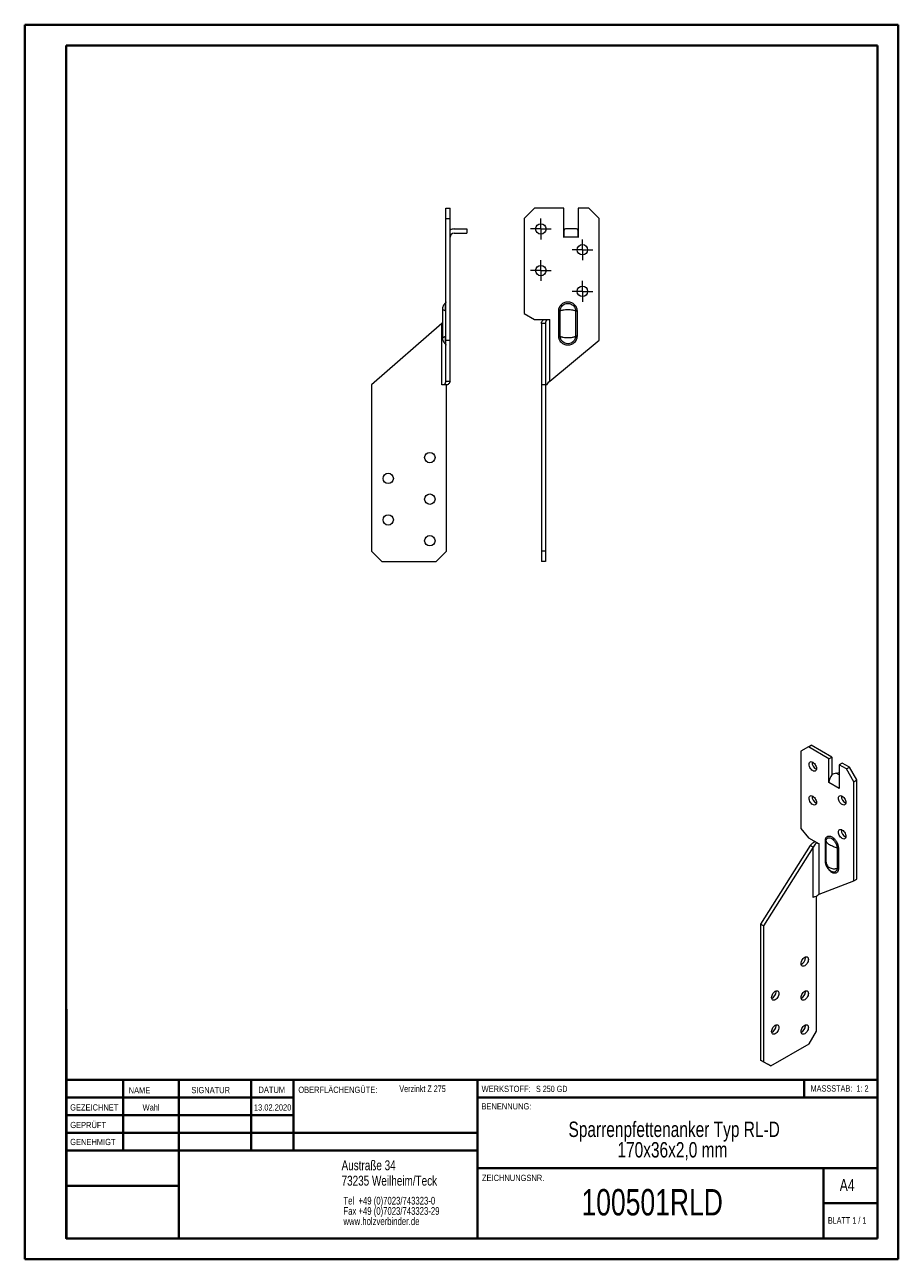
# Model space of a CAD drawing. Header units: millimetres. Extents: x 0 to 210, y 0 to 297.
import ezdxf

# ---------------------------------------------------------------- set-up
doc = ezdxf.new("R2010")
doc.units = ezdxf.units.MM
doc.styles.add('SLDTEXTSTYLE0', font='TXT', dxfattribs={"width": 0.75})
doc.styles.add('SLDTEXTSTYLE1', font='TXT', dxfattribs={"width": 0.681818})
doc.styles.add('SLDTEXTSTYLE2', font='TXT', dxfattribs={"width": 0.7})
doc.styles.add('SLDTEXTSTYLE3', font='TXT', dxfattribs={"width": 0.6875})

# ---------------------------------------------------------------- blocks, each defined once
blk = doc.blocks.new('SW_NOTE_0')
at = {"color": 0, "linetype": 'Continuous', "lineweight": 0, "char_height": 1.8521, "attachment_point": 1, "style": 'SLDTEXTSTYLE0'}
for s, insert in [('Tel  +49 (0)7023/743323-0', (0, 2.39)), ('Fax +49 (0)7023/743323-29', (0, -0.08)), ('www.holzverbinder.de', (0, -2.55))]:
    blk.add_mtext(s, dxfattribs=dict(at, insert=insert))
blk = doc.blocks.new('SW_NOTE_1')
at = {"color": 0, "linetype": 'Continuous', "lineweight": 0, "char_height": 3.7042, "attachment_point": 2, "style": 'SLDTEXTSTYLE0'}
for s, insert in [('Sparrenpfettenanker Typ RL-D', (35.13, 4.77)), ('170x36x2,0 mm', (34.71, -0.16))]:
    blk.add_mtext(s, dxfattribs=dict(at, insert=insert))
blk = doc.blocks.new('SW_CENTERMARKSYMBOL_0')
at = {"color": 0, "linetype": 'Continuous', "lineweight": 0}
for p, q in [((-1.25, 0), (-2.5, 0)), ((0, 0), (-1.25, 0)), ((0, 1.25), (0, 2.5)), ((0, 0), (0, 1.25)), ((0, 0), (0, -1.25)), ((0, 0), (1.25, 0)), ((1.25, 0), (2.5, 0)), ((0, -1.25), (0, -2.5))]:
    blk.add_line(p, q, dxfattribs=at)
blk = doc.blocks.new('SW_CENTERMARKSYMBOL_1')
at = {"color": 0, "linetype": 'Continuous', "lineweight": 0}
for p, q in [((-1.25, 0), (-2.5, 0)), ((0, 0), (-1.25, 0)), ((0, 1.25), (0, 2.5)), ((0, 0), (0, 1.25)), ((0, 0), (0, -1.25)), ((0, 0), (1.25, 0)), ((1.25, 0), (2.5, 0)), ((0, -1.25), (0, -2.5))]:
    blk.add_line(p, q, dxfattribs=at)
blk = doc.blocks.new('SW_CENTERMARKSYMBOL_2')
at = {"color": 0, "linetype": 'Continuous', "lineweight": 0}
for p, q in [((-1.25, 0), (-2.5, 0)), ((0, 0), (-1.25, 0)), ((0, 1.25), (0, 2.5)), ((0, 0), (0, 1.25)), ((0, 0), (0, -1.25)), ((0, 0), (1.25, 0)), ((1.25, 0), (2.5, 0)), ((0, -1.25), (0, -2.5))]:
    blk.add_line(p, q, dxfattribs=at)
blk = doc.blocks.new('SW_CENTERMARKSYMBOL_3')
at = {"color": 0, "linetype": 'Continuous', "lineweight": 0}
for p, q in [((-1.25, 0), (-2.5, 0)), ((0, 0), (-1.25, 0)), ((0, 1.25), (0, 2.5)), ((0, 0), (0, 1.25)), ((0, 0), (0, -1.25)), ((0, 0), (1.25, 0)), ((1.25, 0), (2.5, 0)), ((0, -1.25), (0, -2.5))]:
    blk.add_line(p, q, dxfattribs=at)

msp = doc.modelspace()

# ---------------------------------------------------------------- linework, layer by layer
at = {"color": 7, "linetype": 'Continuous', "lineweight": 40}
for p, q in [((0.08, 0.21), (0.08, 297.21)), ((0.08, 297.21), (210.08, 297.21)), ((210.08, 0.21), (210.08, 297.21)), ((210.08, 292.21), (210.08, 297.21)), ((10.08, 292.21), (205.08, 292.21)), ((10.08, 5.21), (10.08, 292.21)), ((205.08, 5.21), (205.08, 292.21)), ((10.11, 60.37), (10.11, 5.12)), ((205.08, 43.37), (10.11, 43.37)), ((23.71, 43.37), (23.71, 26.37)), ((37.1, 43.37), (37.1, 5.12)), ((54.51, 43.37), (54.51, 26.37)), ((64.71, 26.37), (64.71, 43.37)), ((108.91, 43.37), (108.91, 5.12)), ((187.47, 39.12), (187.47, 43.37)), ((64.71, 39.1), (10.11, 39.1)), ((205.08, 39.12), (108.91, 39.12)), ((64.71, 34.87), (10.11, 34.87)), ((108.91, 30.62), (10.11, 30.62)), ((108.91, 26.37), (10.11, 26.37)), ((108.91, 22.12), (205.08, 22.12)), ((192.08, 5.21), (192.08, 22.21)), ((37.1, 17.87), (10.11, 17.87)), ((10.11, 13.71), (10.08, 13.71)), ((205.08, 13.71), (192.08, 13.71)), ((10.11, 9.46), (10.08, 9.46)), ((10.08, 5.21), (205.08, 5.21)), ((205.08, 5.21), (180.99, 5.21)), ((0.08, 0.21), (210.08, 0.21))]:
    msp.add_line(p, q, dxfattribs=at)
at = {"color": 7, "linetype": 'Continuous', "lineweight": 15}
for p, q in [((101.33, 253.07), (102.33, 253.07)), ((101.33, 250.57), (101.33, 253.07)), ((102.33, 250.57), (102.33, 253.07)), ((122.65, 253.07), (120.15, 250.57)), ((129.65, 253.07), (122.65, 253.07)), ((129.65, 246.06), (129.65, 253.07)), ((133.15, 253.07), (133.15, 246.06)), ((135.65, 253.07), (133.15, 253.07)), ((138.15, 250.57), (135.65, 253.07)), ((101.33, 221.32), (101.33, 250.57)), ((101.33, 250.57), (102.33, 250.57)), ((102.33, 221.32), (102.33, 250.57)), ((120.15, 250.57), (120.15, 227.77)), ((138.15, 221.32), (138.15, 250.57)), ((103.33, 248.07), (106.33, 248.07)), ((103.33, 247.07), (106.33, 247.07)), ((106.33, 248.07), (106.33, 247.07)), ((129.65, 247.8), (129.65, 246.07)), ((132.71, 248.07), (130.09, 248.07)), ((133.14, 246.07), (133.14, 247.8)), ((133.14, 246.07), (129.65, 246.07)), ((129.65, 246.07), (129.65, 246.06)), ((129.65, 246.06), (129.65, 246.06)), ((133.14, 246.07), (133.14, 246.06)), ((133.15, 246.06), (133.14, 246.06)), ((100.5, 228.7), (100.5, 221.94)), ((101.2, 228.38), (101.2, 222.26)), ((120.15, 227.77), (122.65, 226.32)), ((122.65, 226.32), (126.28, 226.32)), ((124.87, 226.32), (125.57, 226.32)), ((125.57, 226.32), (126.28, 226.32)), ((126.28, 211.5), (126.28, 226.32)), ((126.28, 226.32), (126.28, 226.32)), ((128.45, 222.26), (128.45, 228.38)), ((128.78, 222.26), (128.78, 228.38)), ((132.52, 228.38), (132.52, 222.26)), ((132.85, 228.38), (132.85, 222.26)), ((100.33, 225.33), (83.46, 210.57)), ((100.5, 225.55), (100.33, 225.33)), ((100.33, 210.57), (100.33, 225.33)), ((124.28, 225.33), (124.28, 210.57)), ((125.28, 225.33), (124.28, 225.33)), ((125.28, 225.33), (125.28, 210.57)), ((101.33, 221.32), (102.33, 221.32)), ((101.33, 211.5), (101.33, 221.32)), ((102.33, 211.5), (102.33, 221.32)), ((126.28, 211.5), (138.15, 221.32)), ((101.33, 211.5), (102.33, 211.5)), ((83.46, 210.57), (83.46, 170.57)), ((101.03, 210.57), (100.33, 210.57)), ((100.33, 210.56), (100.33, 210.57)), ((101.46, 210.56), (100.33, 210.56)), ((101.74, 210.57), (101.03, 210.57)), ((101.46, 170.57), (101.46, 210.56)), ((125.28, 210.57), (124.28, 210.57)), ((124.28, 210.57), (124.28, 170.57)), ((125.28, 210.57), (125.28, 170.57)), ((125.57, 210.57), (125.28, 210.57)), ((83.46, 170.57), (85.96, 168.07)), ((98.96, 168.07), (101.46, 170.57)), ((125.28, 170.57), (124.28, 170.57)), ((124.28, 170.57), (124.28, 168.07)), ((125.28, 170.57), (125.28, 168.07)), ((85.96, 168.07), (98.96, 168.07)), ((125.28, 168.07), (124.28, 168.07)), ((188.46, 123.48), (186.69, 122.46)), ((186.69, 122.46), (186.69, 103.84)), ((188.46, 123.48), (189.17, 123.89)), ((193.41, 120.63), (188.46, 123.48)), ((194.12, 121.03), (189.17, 123.89)), ((193.41, 120.63), (194.12, 121.03)), ((193.41, 114.91), (193.41, 120.63)), ((194.12, 121.03), (194.12, 116.73)), ((196.59, 119.6), (195.89, 119.2)), ((195.89, 119.2), (195.89, 113.48)), ((197.65, 118.18), (195.89, 119.2)), ((198.36, 118.58), (196.59, 119.6)), ((195.14, 117.18), (195.89, 117.35)), ((195.89, 116.75), (195.14, 117.18)), ((197.65, 118.18), (198.36, 118.58)), ((199.42, 115.11), (197.65, 118.18)), ((200.13, 115.52), (198.36, 118.58)), ((193.42, 114.9), (193.41, 114.91)), ((193.42, 114.91), (193.41, 114.91)), ((195.88, 113.48), (193.42, 114.91)), ((193.42, 114.91), (193.42, 114.9)), ((195.88, 113.48), (195.89, 113.6)), ((195.88, 113.48), (195.88, 113.48)), ((195.89, 113.48), (195.88, 113.48)), ((195.88, 113.48), (195.89, 113.48)), ((199.42, 115.11), (200.13, 115.52)), ((199.42, 91.23), (199.42, 115.11)), ((200.13, 91.64), (200.13, 115.52)), ((186.69, 103.84), (188.46, 101.64)), ((188.46, 101.64), (191.03, 100.16)), ((188.91, 99.76), (176.98, 80.82)), ((189.62, 99.35), (177.69, 80.41)), ((189.62, 99.35), (188.91, 99.76)), ((189.62, 87.3), (189.62, 99.35)), ((190.32, 100.57), (190.32, 100.33)), ((191.03, 88.06), (191.03, 100.16)), ((191.03, 100.16), (191.03, 100.16)), ((192.57, 95.96), (192.57, 100.96)), ((192.71, 95.77), (192.71, 100.77)), ((195.35, 99.25), (195.35, 94.25)), ((195.67, 99.16), (195.67, 94.17)), ((192.73, 95.59), (192.71, 95.77)), ((194.11, 93.47), (194.08, 93.48)), ((191.03, 88.06), (199.42, 91.23)), ((199.42, 91.23), (200.13, 91.64)), ((189.69, 87.34), (189.62, 87.29)), ((189.62, 87.29), (189.62, 87.3)), ((190.42, 55.1), (190.42, 87.55)), ((190.9, 87.96), (191.08, 88.08)), ((177.69, 80.41), (176.98, 80.82)), ((176.98, 80.82), (176.98, 48.16)), ((177.69, 80.41), (177.69, 47.75)), ((187.76, 72.76), (187.75, 72.93)), ((180.69, 64.59), (180.68, 64.77)), ((187.76, 64.59), (187.75, 64.77)), ((180.69, 56.43), (180.68, 56.6)), ((187.76, 56.42), (187.75, 56.6)), ((188.65, 52.04), (190.42, 55.1)), ((179.45, 46.73), (188.65, 52.04)), ((177.69, 47.75), (176.98, 48.16)), ((176.98, 48.16), (178.75, 47.14)), ((177.69, 47.75), (179.45, 46.73)), ((179.45, 46.73), (178.75, 47.14))]:
    msp.add_line(p, q, dxfattribs=at)
at = {"color": 7, "linetype": 'Continuous', "lineweight": 0}
for p, q in [((64.71, 39.12), (10.11, 39.12)), ((23.71, 5.21), (23.71, 5.12)), ((54.51, 5.21), (54.51, 5.12))]:
    msp.add_line(p, q, dxfattribs=at)
at = {"color": 7, "linetype": 'Continuous', "lineweight": 15, "flags": 128}
for points in [[(190.41, 118.28), (190.38, 118.06), (190.32, 117.88), (190.21, 117.75), (190.07, 117.67), (189.91, 117.65), (189.72, 117.68), (189.52, 117.77), (189.33, 117.91), (189.14, 118.09), (188.97, 118.31), (188.83, 118.55), (188.73, 118.8), (188.66, 119.06), (188.64, 119.3), (188.66, 119.51), (188.73, 119.69), (188.83, 119.82), (188.97, 119.9), (189.14, 119.93), (189.33, 119.9), (189.52, 119.81), (189.72, 119.67), (189.91, 119.49), (190.07, 119.27), (190.21, 119.03), (190.32, 118.77), (190.38, 118.52), (190.41, 118.28)], [(190.41, 110.11), (190.38, 109.9), (190.32, 109.72), (190.21, 109.59), (190.07, 109.51), (189.91, 109.48), (189.72, 109.51), (189.52, 109.6), (189.33, 109.74), (189.14, 109.92), (188.97, 110.14), (188.83, 110.38), (188.73, 110.64), (188.66, 110.89), (188.64, 111.13), (188.66, 111.35), (188.73, 111.52), (188.83, 111.66), (188.97, 111.74), (189.14, 111.76), (189.33, 111.73), (189.52, 111.64), (189.72, 111.5), (189.91, 111.32), (190.07, 111.1), (190.21, 110.86), (190.32, 110.61), (190.38, 110.35), (190.41, 110.11)], [(197.48, 110.11), (197.46, 109.9), (197.39, 109.72), (197.28, 109.59), (197.14, 109.51), (196.98, 109.48), (196.79, 109.51), (196.59, 109.6), (196.4, 109.74), (196.21, 109.92), (196.04, 110.14), (195.9, 110.39), (195.8, 110.64), (195.73, 110.89), (195.71, 111.13), (195.73, 111.35), (195.8, 111.53), (195.9, 111.66), (196.04, 111.74), (196.21, 111.76), (196.4, 111.73), (196.59, 111.64), (196.79, 111.5), (196.98, 111.32), (197.14, 111.1), (197.28, 110.86), (197.39, 110.61), (197.46, 110.35), (197.48, 110.11)], [(197.48, 101.95), (197.46, 101.73), (197.39, 101.55), (197.28, 101.42), (197.14, 101.34), (196.98, 101.32), (196.79, 101.35), (196.59, 101.44), (196.4, 101.58), (196.21, 101.76), (196.04, 101.98), (195.9, 102.22), (195.8, 102.47), (195.73, 102.73), (195.71, 102.97), (195.73, 103.18), (195.8, 103.36), (195.9, 103.49), (196.04, 103.57), (196.21, 103.6), (196.4, 103.57), (196.59, 103.48), (196.79, 103.34), (196.98, 103.16), (197.14, 102.94), (197.28, 102.69), (197.39, 102.44), (197.46, 102.19), (197.48, 101.95)], [(188.47, 72.35), (188.45, 72.11), (188.38, 71.85), (188.28, 71.6), (188.14, 71.36), (187.97, 71.14), (187.78, 70.96), (187.59, 70.82), (187.39, 70.73), (187.2, 70.7), (187.04, 70.72), (186.9, 70.8), (186.79, 70.93), (186.72, 71.11), (186.7, 71.33), (186.72, 71.57), (186.79, 71.82), (186.9, 72.07), (187.04, 72.32), (187.2, 72.54), (187.39, 72.72), (187.59, 72.86), (187.78, 72.95), (187.97, 72.98), (188.14, 72.95), (188.28, 72.87), (188.38, 72.74), (188.45, 72.56), (188.47, 72.35)], [(181.4, 64.18), (181.38, 63.94), (181.31, 63.69), (181.21, 63.43), (181.07, 63.19), (180.9, 62.97), (180.71, 62.79), (180.52, 62.65), (180.32, 62.56), (180.13, 62.53), (179.96, 62.56), (179.82, 62.64), (179.72, 62.77), (179.65, 62.95), (179.63, 63.16), (179.65, 63.4), (179.72, 63.66), (179.82, 63.91), (179.96, 64.15), (180.13, 64.37), (180.32, 64.55), (180.52, 64.69), (180.71, 64.78), (180.9, 64.81), (181.07, 64.79), (181.21, 64.71), (181.31, 64.57), (181.38, 64.4), (181.4, 64.18)], [(188.47, 64.18), (188.45, 63.94), (188.38, 63.69), (188.28, 63.43), (188.14, 63.19), (187.97, 62.97), (187.78, 62.79), (187.59, 62.65), (187.39, 62.56), (187.2, 62.53), (187.04, 62.56), (186.9, 62.64), (186.79, 62.77), (186.72, 62.95), (186.7, 63.16), (186.72, 63.4), (186.79, 63.65), (186.9, 63.91), (187.04, 64.15), (187.2, 64.37), (187.39, 64.55), (187.59, 64.69), (187.78, 64.78), (187.97, 64.81), (188.14, 64.79), (188.28, 64.71), (188.38, 64.57), (188.45, 64.4), (188.47, 64.18)], [(181.4, 56.02), (181.38, 55.78), (181.31, 55.52), (181.21, 55.27), (181.07, 55.03), (180.9, 54.81), (180.71, 54.63), (180.52, 54.49), (180.32, 54.4), (180.13, 54.37), (179.96, 54.39), (179.82, 54.47), (179.72, 54.6), (179.65, 54.78), (179.63, 55), (179.65, 55.24), (179.72, 55.49), (179.82, 55.74), (179.96, 55.99), (180.13, 56.2), (180.32, 56.39), (180.52, 56.53), (180.71, 56.62), (180.9, 56.65), (181.07, 56.62), (181.21, 56.54), (181.31, 56.41), (181.38, 56.23), (181.4, 56.02)], [(188.47, 56.02), (188.45, 55.78), (188.38, 55.52), (188.28, 55.27), (188.14, 55.03), (187.97, 54.81), (187.78, 54.62), (187.59, 54.49), (187.39, 54.4), (187.2, 54.37), (187.04, 54.39), (186.9, 54.47), (186.79, 54.6), (186.72, 54.78), (186.7, 55), (186.72, 55.24), (186.79, 55.49), (186.9, 55.74), (187.04, 55.99), (187.2, 56.2), (187.39, 56.39), (187.59, 56.53), (187.78, 56.61), (187.97, 56.65), (188.14, 56.62), (188.28, 56.54), (188.38, 56.41), (188.45, 56.23), (188.47, 56.02)]]:
    msp.add_lwpolyline(points, dxfattribs=at)
at = {"color": 7, "linetype": 'Continuous', "lineweight": 15}
for centre in [(124.15, 248.07), (134.15, 243.07), (124.15, 238.07), (134.15, 233.07), (97.46, 193.07), (87.46, 188.07), (97.46, 183.07), (87.46, 178.07), (97.46, 173.07)]:
    msp.add_circle(centre, 1.25, dxfattribs=at)
for centre, radius, start, end in [((103.33, 246.07), 2, 90, 120), ((103.33, 246.07), 1, 90, 180), ((191.14, 119.72), 1.79, 174.8248, 245.1698), ((196.48, 114.77), 3.07, 140.2279, 177.3607), ((191.14, 111.56), 1.79, 174.8248, 245.1698), ((198.21, 111.56), 1.79, 174.8248, 245.1698), ((198.21, 103.39), 1.79, 174.8248, 245.1698), ((190.35, 98.88), 1.44, 61.9598, 91.1441), ((190.29, 86.02), 1.44, 88.8559, 118.0402), ((185.92, 72.81), 1.85, 295.6679, 358.23), ((178.85, 64.65), 1.85, 295.6679, 358.23), ((185.92, 64.65), 1.85, 295.6679, 358.23), ((178.85, 56.48), 1.85, 295.6679, 358.23), ((185.92, 56.48), 1.85, 295.6679, 358.23)]:
    msp.add_arc(centre, radius, start, end, dxfattribs=at)
for centre, major_axis, ratio, start_param, end_param in [((130.09, 246.07), (0, 2), 0.43625, 0, 0.523599), ((132.71, 246.07), (0, 2), 0.43625, 5.759587, 6.283185), ((195.14, 115.55), (1.9, 1.01), 0.717069, 1.204422, 1.728021)]:
    msp.add_ellipse(centre, major_axis=major_axis, ratio=ratio, start_param=start_param, end_param=end_param, dxfattribs=at)
for points, knots in [([(101.17, 230.2), (101.07, 230.1), (100.87, 229.9), (100.66, 229.53), (100.53, 229.12), (100.51, 228.84), (100.5, 228.7)], [0, 0, 0, 0, 0.250038, 0.499976, 0.749977, 1, 1, 1, 1]), ([(100.5, 228.7), (100.5, 228.7), (100.52, 228.69), (100.6, 228.66), (100.65, 228.63), (100.85, 228.55), (101.03, 228.47), (101.2, 228.38)], [0, 0, 0, 0, 0.25, 0.25, 0.5, 0.5, 1, 1, 1, 1]), ([(101.33, 230.56), (101.33, 230.53), (101.32, 230.46), (101.29, 230.36), (101.24, 230.26), (101.19, 230.21), (101.16, 230.19)], [0, 0, 0, 0, 0.250006, 0.499985, 0.749972, 1, 1, 1, 1]), ([(101.16, 230.19), (101.16, 230.18), (101.16, 230.17), (101.16, 230.06), (101.17, 229.9), (101.17, 229.67), (101.18, 229.4), (101.18, 229.09), (101.19, 228.74), (101.2, 228.5), (101.2, 228.38)], [0, 0, 0, 0, 0.122827, 0.2476377, 0.3725712, 0.4977383, 0.6230475, 0.7482806, 0.8739289, 1, 1, 1, 1]), ([(128.45, 228.38), (128.45, 228.42), (128.45, 228.49), (128.46, 228.6), (128.47, 228.7), (128.5, 228.84), (128.54, 229.02), (128.64, 229.29), (128.81, 229.6), (129.09, 229.93), (129.43, 230.2), (129.81, 230.4), (130.22, 230.53), (130.65, 230.58), (131.08, 230.53), (131.49, 230.41), (131.87, 230.21), (132.21, 229.93), (132.44, 229.66), (132.59, 229.41), (132.68, 229.22), (132.75, 229.02), (132.8, 228.83), (132.83, 228.67), (132.84, 228.53), (132.85, 228.43), (132.85, 228.38)], [0, 0, 0, 0, 0.015542, 0.031094, 0.046695, 0.062383, 0.093601, 0.124866, 0.187212, 0.249661, 0.312107, 0.374657, 0.437175, 0.499658, 0.562267, 0.624854, 0.687448, 0.750072, 0.812657, 0.843897, 0.875121, 0.906342, 0.937585, 0.958431, 0.979205, 1, 1, 1, 1]), ([(128.78, 228.38), (128.79, 228.7), (128.89, 229.02), (129.4, 229.87), (130.08, 230.22), (131.2, 230.16), (131.65, 229.96), (132.17, 229.43), (132.33, 229.19), (132.48, 228.74), (132.51, 228.56), (132.52, 228.38)], [-1.367779, -1.367779, -1.367779, -1.367779, -1.139757, -1.139757, -0.660146, -0.660146, -0.332632, -0.332632, -0.127935, -0.127935, 0, 0, 0, 0]), ([(128.78, 228.38), (128.88, 228.43), (129, 228.47), (129.25, 228.54), (129.39, 228.58), (129.71, 228.63), (129.88, 228.66), (130.25, 228.69), (130.45, 228.7), (130.85, 228.7), (131.05, 228.69), (131.42, 228.66), (131.59, 228.63), (132.06, 228.55), (132.31, 228.47), (132.52, 228.38)], [0, 0, 0, 0, 0.125, 0.125, 0.25, 0.25, 0.375, 0.375, 0.5, 0.5, 0.625, 0.625, 0.75, 0.75, 1, 1, 1, 1]), ([(124.28, 225.33), (124.28, 225.49), (124.33, 225.66), (124.53, 225.99), (124.68, 226.15), (124.87, 226.32)], [0, 0, 0, 0, 0.5, 0.5, 1, 1, 1, 1]), ([(125.57, 226.32), (125.48, 226.15), (125.41, 225.99), (125.31, 225.66), (125.28, 225.49), (125.28, 225.33)], [0, 0, 0, 0, 0.5, 0.5, 1, 1, 1, 1]), ([(100.5, 221.94), (100.5, 221.94), (100.5, 221.94), (100.51, 221.95), (100.52, 221.95), (100.53, 221.96), (100.55, 221.97), (100.58, 221.98), (100.61, 221.99), (100.64, 222.01), (100.68, 222.02), (100.73, 222.05), (100.82, 222.08), (100.93, 222.13), (101.06, 222.19), (101.15, 222.24), (101.2, 222.26)], [0, 0, 0, 0, 0.054559, 0.109101, 0.163644, 0.218202, 0.272791, 0.327428, 0.382128, 0.436908, 0.491782, 0.546767, 0.659905, 0.773068, 0.886388, 1, 1, 1, 1]), ([(100.5, 221.94), (100.51, 221.8), (100.53, 221.52), (100.66, 221.12), (100.87, 220.75), (101.07, 220.55), (101.17, 220.45)], [0, 0, 0, 0, 0.2500232, 0.5000239, 0.7499622, 1, 1, 1, 1]), ([(101.2, 222.26), (101.2, 222.14), (101.19, 221.9), (101.18, 221.56), (101.18, 221.25), (101.17, 220.97), (101.17, 220.75), (101.16, 220.58), (101.16, 220.48), (101.16, 220.46), (101.16, 220.46)], [0, 0, 0, 0, 0.12607, 0.251718, 0.37695, 0.502258, 0.627424, 0.752357, 0.877167, 1, 1, 1, 1]), ([(101.16, 220.46), (101.19, 220.43), (101.24, 220.38), (101.29, 220.29), (101.32, 220.19), (101.33, 220.12), (101.33, 220.09)], [0, 0, 0, 0, 0.250028, 0.500015, 0.749994, 1, 1, 1, 1]), ([(132.85, 222.26), (132.85, 222.23), (132.84, 222.16), (132.84, 222.05), (132.82, 221.94), (132.8, 221.8), (132.75, 221.63), (132.68, 221.43), (132.59, 221.23), (132.44, 220.99), (132.21, 220.71), (131.87, 220.44), (131.49, 220.24), (131.08, 220.11), (130.65, 220.07), (130.22, 220.12), (129.81, 220.24), (129.43, 220.45), (129.09, 220.72), (128.81, 221.04), (128.64, 221.36), (128.54, 221.63), (128.5, 221.81), (128.47, 221.98), (128.45, 222.12), (128.45, 222.21), (128.45, 222.26)], [0, 0, 0, 0, 0.015588, 0.031162, 0.046759, 0.062419, 0.093624, 0.124883, 0.156068, 0.187346, 0.249931, 0.312555, 0.375148, 0.437735, 0.500343, 0.562826, 0.625344, 0.687893, 0.750338, 0.81275, 0.875133, 0.906362, 0.93762, 0.958499, 0.979262, 1, 1, 1, 1]), ([(128.78, 222.26), (128.81, 222.25), (128.87, 222.23), (128.96, 222.19), (129.05, 222.16), (129.14, 222.14), (129.24, 222.11), (129.34, 222.08), (129.44, 222.06), (129.68, 222.01), (130.08, 221.96), (130.65, 221.94), (131.21, 221.96), (131.65, 222.02), (131.96, 222.08), (132.16, 222.13), (132.34, 222.19), (132.46, 222.24), (132.52, 222.26)], [0, 0, 0, 0, 0.028494, 0.056928, 0.085311, 0.113651, 0.141957, 0.170237, 0.198498, 0.226751, 0.363765, 0.500026, 0.636297, 0.773164, 0.829788, 0.886424, 0.943139, 1, 1, 1, 1]), ([(132.52, 222.26), (132.51, 222.08), (132.48, 221.9), (132.33, 221.46), (132.17, 221.21), (131.65, 220.68), (131.2, 220.48), (130.08, 220.42), (129.4, 220.78), (128.89, 221.62), (128.79, 221.94), (128.78, 222.26)], [-1.367769, -1.367769, -1.367769, -1.367769, -1.239834, -1.239834, -1.035137, -1.035137, -0.707623, -0.707623, -0.228012, -0.228012, 0, 0, 0, 0]), ([(101.03, 210.57), (101.13, 210.72), (101.2, 210.88), (101.3, 211.19), (101.33, 211.35), (101.33, 211.5)], [0, 0, 0, 0, 0.5, 0.5, 1, 1, 1, 1]), ([(102.33, 211.5), (102.33, 211.35), (102.28, 211.19), (102.08, 210.88), (101.93, 210.72), (101.74, 210.57)], [0, 0, 0, 0, 0.5, 0.5, 1, 1, 1, 1]), ([(125.57, 210.57), (125.67, 210.72), (125.78, 210.88), (126.02, 211.19), (126.15, 211.35), (126.28, 211.5)], [0, 0, 0, 0, 0.5, 0.5, 1, 1, 1, 1]), ([(192.57, 100.96), (192.57, 100.99), (192.57, 101.04), (192.57, 101.13), (192.58, 101.21), (192.6, 101.31), (192.63, 101.44), (192.7, 101.62), (192.82, 101.81), (193.02, 101.96), (193.26, 102.04), (193.52, 102.05), (193.82, 101.99), (194.12, 101.85), (194.42, 101.64), (194.71, 101.37), (194.99, 101.05), (195.22, 100.69), (195.39, 100.37), (195.49, 100.11), (195.56, 99.91), (195.61, 99.72), (195.64, 99.55), (195.66, 99.4), (195.67, 99.28), (195.67, 99.2), (195.67, 99.16)], [0, 0, 0, 0, 0.015542, 0.031094, 0.046695, 0.062383, 0.093601, 0.124866, 0.187212, 0.249661, 0.312107, 0.374657, 0.437175, 0.499658, 0.562267, 0.624854, 0.687448, 0.750072, 0.812657, 0.843897, 0.875121, 0.906342, 0.937585, 0.958431, 0.979205, 1, 1, 1, 1]), ([(192.71, 100.77), (192.71, 101.03), (192.77, 101.24), (193.13, 101.71), (193.6, 101.73), (194.39, 101.22), (194.71, 100.88), (195.09, 100.23), (195.2, 99.97), (195.32, 99.55), (195.34, 99.4), (195.35, 99.25)], [-1.367779, -1.367779, -1.367779, -1.367779, -1.139757, -1.139757, -0.660146, -0.660146, -0.332632, -0.332632, -0.127935, -0.127935, 0, 0, 0, 0]), ([(188.91, 99.76), (189.01, 99.88), (189.2, 100.11), (189.55, 100.42), (189.83, 100.63), (190, 100.72), (190.03, 100.74)], [0, 0, 0, 0, 0.307062, 0.614124, 0.921186, 1, 1, 1, 1]), ([(190.32, 100.33), (190.19, 100.19), (190.06, 100.04), (189.82, 99.72), (189.71, 99.54), (189.62, 99.35)], [0, 0, 0, 0, 0.5, 0.5, 1, 1, 1, 1]), ([(192.71, 100.77), (192.72, 100.73), (192.74, 100.68), (192.8, 100.57), (192.85, 100.51), (192.98, 100.38), (193.06, 100.3), (193.27, 100.15), (193.39, 100.06), (193.67, 99.9), (193.83, 99.82), (194.15, 99.68), (194.31, 99.61), (194.78, 99.42), (195.08, 99.33), (195.35, 99.25)], [0, 0, 0, 0, 0.125, 0.125, 0.25, 0.25, 0.375, 0.375, 0.5, 0.5, 0.625, 0.625, 0.75, 0.75, 1, 1, 1, 1]), ([(195.67, 94.17), (195.67, 94.14), (195.67, 94.08), (195.67, 94), (195.66, 93.91), (195.64, 93.81), (195.61, 93.69), (195.56, 93.55), (195.49, 93.43), (195.39, 93.29), (195.22, 93.16), (194.99, 93.08), (194.71, 93.07), (194.42, 93.13), (194.12, 93.27), (193.82, 93.49), (193.52, 93.76), (193.26, 94.08), (193.02, 94.44), (192.82, 94.82), (192.7, 95.15), (192.63, 95.4), (192.6, 95.58), (192.58, 95.72), (192.57, 95.84), (192.57, 95.92), (192.57, 95.96)], [0, 0, 0, 0, 0.015588, 0.031162, 0.046759, 0.062419, 0.093624, 0.124883, 0.156068, 0.187346, 0.249931, 0.312555, 0.375148, 0.437735, 0.500343, 0.562826, 0.625344, 0.687893, 0.750338, 0.81275, 0.875133, 0.906362, 0.93762, 0.958499, 0.979262, 1, 1, 1, 1]), ([(192.71, 95.77), (192.71, 95.74), (192.72, 95.68), (192.73, 95.59), (192.75, 95.5), (192.77, 95.41), (192.8, 95.33), (192.83, 95.24), (192.87, 95.16), (192.97, 94.98), (193.16, 94.72), (193.52, 94.45), (193.96, 94.26), (194.36, 94.19), (194.68, 94.17), (194.9, 94.18), (195.13, 94.2), (195.28, 94.23), (195.35, 94.25)], [0, 0, 0, 0, 0.028494, 0.056928, 0.085311, 0.113651, 0.141957, 0.170237, 0.198498, 0.226751, 0.363765, 0.500026, 0.636297, 0.773164, 0.829788, 0.886424, 0.943139, 1, 1, 1, 1]), ([(192.73, 95.59), (192.73, 95.51), (192.75, 95.28), (192.84, 94.94), (192.98, 94.6), (193.12, 94.35), (193.27, 94.13), (193.47, 93.91), (193.76, 93.65), (194.01, 93.52), (194.14, 93.45)], [0, 0, 0, 0, 0.090751, 0.250054, 0.391644, 0.495235, 0.573528, 0.68257, 0.826425, 1, 1, 1, 1]), ([(192.74, 95.43), (192.74, 95.44), (192.73, 95.5), (192.73, 95.55), (192.73, 95.59)], [0, 0, 0, 0, 0.151548, 1, 1, 1, 1]), ([(195.35, 94.25), (195.34, 94.15), (195.32, 93.97), (195.23, 93.73), (195.1, 93.54), (194.93, 93.41), (194.73, 93.34), (194.5, 93.34), (194.29, 93.38), (194.16, 93.45), (194.11, 93.47)], [0, 0, 0, 0, 0.133115, 0.265784, 0.398014, 0.530324, 0.662485, 0.794399, 0.926183, 1, 1, 1, 1]), ([(190.32, 87.47), (190.45, 87.59), (190.58, 87.71), (190.83, 87.9), (190.94, 87.99), (191.03, 88.06)], [0, 0, 0, 0, 0.5, 0.5, 1, 1, 1, 1])]:
    msp.add_open_spline(points, degree=3, knots=knots, dxfattribs=at)
for points in [[(101.2, 228.38), (101.24, 228.38), (101.31, 228.38), (101.33, 228.38), (101.33, 228.38)], [(128.45, 228.38), (128.51, 228.38), (128.63, 228.38), (128.74, 228.38), (128.78, 228.38)], [(132.52, 228.38), (132.56, 228.38), (132.67, 228.38), (132.79, 228.38), (132.85, 228.38)], [(101.33, 222.26), (101.33, 222.26), (101.31, 222.26), (101.24, 222.26), (101.2, 222.26)], [(128.45, 222.26), (128.57, 222.26), (128.69, 222.26), (128.78, 222.26)], [(132.85, 222.26), (132.79, 222.26), (132.67, 222.26), (132.56, 222.26), (132.52, 222.26)], [(192.57, 100.96), (192.61, 100.93), (192.68, 100.88), (192.71, 100.81), (192.71, 100.77)], [(195.35, 99.25), (195.41, 99.25), (195.53, 99.23), (195.63, 99.19), (195.67, 99.16)], [(192.57, 95.96), (192.65, 95.91), (192.7, 95.84), (192.71, 95.77)], [(195.67, 94.17), (195.63, 94.19), (195.53, 94.23), (195.41, 94.25), (195.35, 94.25)]]:
    msp.add_open_spline(points, degree=3, dxfattribs=at)

# ---------------------------------------------------------------- block references
at = {"color": 7, "linetype": 'Continuous', "lineweight": 0}
for name, p in [('SW_CENTERMARKSYMBOL_0', (124.15, 248.07)), ('SW_CENTERMARKSYMBOL_1', (134.15, 243.07)), ('SW_CENTERMARKSYMBOL_2', (124.15, 238.07)), ('SW_CENTERMARKSYMBOL_3', (134.15, 233.07)), ('SW_NOTE_1', (121.07, 28.57)), ('SW_NOTE_0', (76.7, 12.85))]:
    msp.add_blockref(name, p, dxfattribs=at)

# ---------------------------------------------------------------- texts
for s, insert, char_height, attachment_point, style in [('NAME', (25.07, 41.62), 1.5, 1, 'SLDTEXTSTYLE0'), ('SIGNATUR', (40.14, 41.68), 1.5, 1, 'SLDTEXTSTYLE0'), ('DATUM', (56.28, 41.74), 1.5, 1, 'SLDTEXTSTYLE0'), ('OBERFLÄCHENGÜTE:', (65.86, 41.74), 1.5, 1, 'SLDTEXTSTYLE0'), ('Verzinkt Z 275', (90.14, 42.03), 1.5875, 1, 'SLDTEXTSTYLE0'), ('WERKSTOFF:', (109.91, 41.96), 1.5, 1, 'SLDTEXTSTYLE0'), ('S 250 GD', (122.99, 41.96), 1.5, 1, 'SLDTEXTSTYLE3'), ('MASSSTAB:  1: 2', (188.99, 42.07), 1.5, 1, 'SLDTEXTSTYLE2'), ('GEZEICHNET', (11, 37.51), 1.5, 1, 'SLDTEXTSTYLE0'), ('Wahl', (30.46, 37.5), 1.499, 2, 'SLDTEXTSTYLE0'), ('13.02.2020', (59.68, 37.5), 1.499, 2, 'SLDTEXTSTYLE0'), ('BENENNUNG:', (109.88, 37.77), 1.5, 1, 'SLDTEXTSTYLE0'), ('GEPRÜFT', (11.03, 33.28), 1.5, 1, 'SLDTEXTSTYLE0'), ('GENEHMIGT', (11.02, 29.19), 1.5, 1, 'SLDTEXTSTYLE0'), ('Austraße 34', (76.25, 24.02), 2.3813, 1, 'SLDTEXTSTYLE0'), ('73235 Weilheim/Teck', (76.25, 20.32), 2.3813, 1, 'SLDTEXTSTYLE0'), ('ZEICHNUNGSNR.', (110, 20.55), 1.5, 1, 'SLDTEXTSTYLE0'), ('A4', (196, 19.52), 2.91, 1, 'SLDTEXTSTYLE0'), ('100501RLD', (150.92, 17.12), 6.35, 2, 'SLDTEXTSTYLE0'), ('BLATT 1 / 1', (193.16, 10.36), 1.5875, 1, 'SLDTEXTSTYLE1')]:
    msp.add_mtext(s, dxfattribs=dict(at, insert=insert, char_height=char_height, attachment_point=attachment_point, style=style))

doc.saveas('drawing.dxf')
